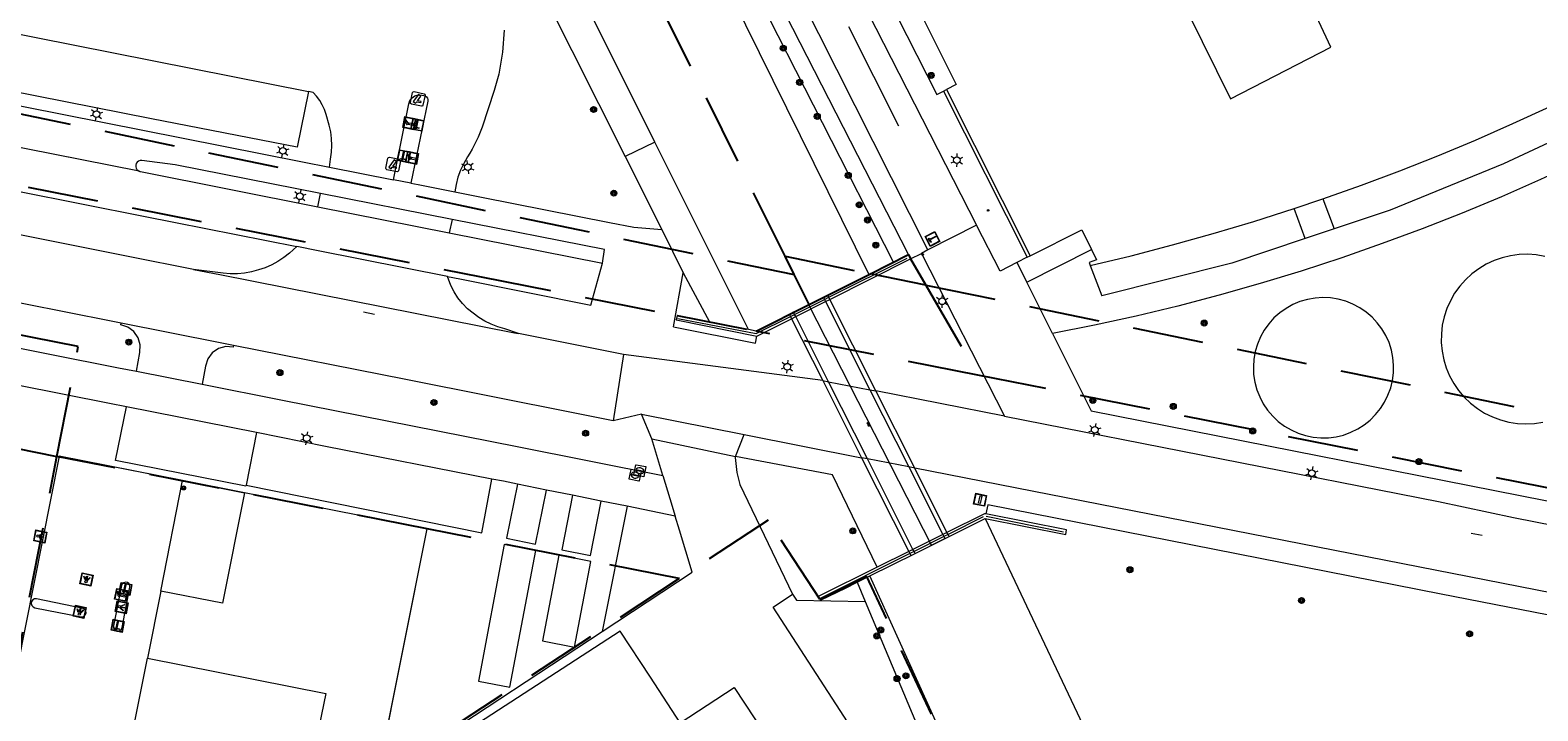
# Model space of a CAD drawing. Header units: metres. Extents: x 89872 to 94585, y 463299 to 469000.
# Tile 232 of 256: x 92211 to 92346, y 464658 to 464720. Entities that reach past the tile are written whole.
import ezdxf
from ezdxf.enums import TextEntityAlignment as Align

# ---------------------------------------------------------------- set-up
doc = ezdxf.new("R2010")
doc.units = ezdxf.units.M
doc.linetypes.add('HIDDEN', pattern=[9.525, 6.35, -3.175])
doc.layers.get('0').update_dxf_attribs({"linetype": 'CONTINUOUS'})
for name, color, linetype, lineweight in [('B-WE-BV-GELEIDECONSTRUCTIE-G', 251, 'CONTINUOUS', 13), ('B-WE-BV-LEUNING-G', 251, 'CONTINUOUS', 13), ('B-WE-GR-BEPLANTING_CULTUUR-G', 251, 'CONTINUOUS', 13), ('B-WE-GR-BOOM-S', 251, 'CONTINUOUS', 13), ('B-WE-IE-MEUBILAIR_WEGMEUBILAIR_PAAL-G', 251, 'CONTINUOUS', 13), ('B-WE-IE-MEUBILAIR_WEGMEUBILAIR_SLAGBOOM-S', 251, 'CONTINUOUS', 13), ('B-WE-IE-TERREINAFSCHEIDING-G', 251, 'CONTINUOUS', 13), ('B-WE-KL-ET_LS_OV_LICHTMAST-S', 251, 'CONTINUOUS', 13), ('B-WE-KL-ET_LS_SR_ARMATUUR-G', 251, 'CONTINUOUS', 13), ('B-WE-KL-WARMTENET_PUT-S', 251, 'CONTINUOUS', 13), ('B-WE-KW-KUNSTWERK-GV', 251, 'CONTINUOUS', 13), ('B-WE-KW-KUNSTWERK_DUIKER-G', 251, 'CONTINUOUS', 13), ('B-WE-OG-TOPOGRAFIE_BEBOUWING-GV', 251, 'CONTINUOUS', 13), ('B-WE-OG-TOPOGRAFIE_BEBOUWING_LUIFEL-GV', 251, 'CONTINUOUS', 13), ('B-WE-OG-TOPOGRAFIE_HUISNUMMER-T25', 251, 'CONTINUOUS', 13), ('B-WE-OG-TOPOGRAFIE_STRAATNAAM-T18', 251, 'CONTINUOUS', 13), ('B-WE-OG-TOPOGRAFIE_WATER-GV', 251, 'CONTINUOUS', 13), ('B-WE-VH-VERHARDING-GV', 251, 'CONTINUOUS', 13), ('B-WE-VW-PAAL_HALTE-S', 251, 'CONTINUOUS', 13), ('B-WE-VW-PAAL_PRAATPAAL-S', 251, 'CONTINUOUS', 13), ('B_ONDERBOUWLIJN_LIJN_-1', 251, 'CONTINUOUS', 13), ('B_OVERBOUWLIJN_LIJN_1', 251, 'CONTINUOUS', 13), ('Percelen', 10, 'HIDDEN', 25), ('Q_CAMERA_0', 251, 'CONTINUOUS', 13), ('Q_PILAAR', 251, 'CONTINUOUS', 13), ('Q_PILAAR_0', 251, 'CONTINUOUS', 13), ('S_GBKN_SYMBOOL_GV_GROOT_1', 251, 'CONTINUOUS', 13)]:
    doc.layers.add(name, color=color, linetype=linetype, lineweight=lineweight)
doc.styles.get("Standard").update_dxf_attribs({"font": 'isocp.shx'})

# ---------------------------------------------------------------- blocks, each defined once
blk = doc.blocks.new('Q_LICHTMAST')
for points in [[(-0.26, 0.15), (-0.52, 0.3)], [(0, 0.3), (0, 0.6)], [(0.26, 0.15), (0.52, 0.3)], [(-0.26, -0.15), (-0.52, -0.3)], [(0, -0.3), (0, -0.6)], [(0.26, -0.15), (0.52, -0.3)]]:
    blk.add_lwpolyline(points)
blk.add_circle((0, 0), 0.3)
blk = doc.blocks.new('Q_HALTEPAAL')
for points in [[(-0.5, 0.5), (0.5, 0.5), (0.5, -0.5), (-0.5, -0.5)], [(-0.08, 0.33), (0.07, 0.33), (0.07, -0.33), (-0.08, -0.33)]]:
    blk.add_lwpolyline(points, close=True)
blk.add_lwpolyline([(-0.44, 0.46), (0.44, 0.46, -0.414214), (0.46, 0.44), (0.46, -0.44, -0.414214), (0.44, -0.46), (-0.44, -0.46, -0.414214), (-0.46, -0.44), (-0.46, 0.44), (-0.46, 0.44), (-0.46, 0.45), (-0.46, 0.45), (-0.46, 0.45), (-0.46, 0.45), (-0.46, 0.45), (-0.46, 0.45), (-0.46, 0.46), (-0.46, 0.46), (-0.46, 0.46), (-0.45, 0.46), (-0.45, 0.46), (-0.45, 0.46), (-0.45, 0.46), (-0.45, 0.46), (-0.45, 0.46), (-0.44, 0.46), (-0.44, 0.46)], format="xyb")
blk = doc.blocks.new('Q_PRAATPAAL')
blk.add_lwpolyline([(-0.5, 0.5), (0.5, 0.5), (0.5, -0.5), (-0.5, -0.5)], close=True)
for points in [[(-0.44, 0.46), (0.44, 0.46, -0.414214), (0.46, 0.44), (0.46, -0.44, -0.414214), (0.44, -0.46), (-0.44, -0.46, -0.414214), (-0.46, -0.44), (-0.46, 0.44), (-0.46, 0.44), (-0.46, 0.45), (-0.46, 0.45), (-0.46, 0.45), (-0.46, 0.45), (-0.46, 0.45), (-0.46, 0.45), (-0.46, 0.46), (-0.46, 0.46), (-0.46, 0.46), (-0.45, 0.46), (-0.45, 0.46), (-0.45, 0.46), (-0.45, 0.46), (-0.45, 0.46), (-0.45, 0.46), (-0.44, 0.46), (-0.44, 0.46)], [(-0.15, 0.22, 0.426944), (-0.15, 0.17)], [(-0.02, 0.31, 0.07503), (-0.15, 0.22)], [(-0.13, 0.08, 0.511022), (0.03, 0.08)], [(-0.08, 0.1, 0.3284), (0, 0.11)], [(0.21, 0.34, 0.843699), (0.18, 0.39)]]:
    blk.add_lwpolyline(points, format="xyb")
for points in [[(-0.15, 0.17), (-0.08, 0.1)], [(0.03, 0.08), (0.03, -0.37), (-0.13, -0.37), (-0.13, 0.08)], [(0.18, 0.39), (-0.02, 0.31)], [(0, 0.11), (0.21, 0.34)]]:
    blk.add_lwpolyline(points)
blk = doc.blocks.new('Q_SLAGBOOM')
blk.add_lwpolyline([(-0.5, 0.5), (0.5, 0.5), (0.5, -0.5), (-0.5, -0.5)], close=True)
blk.add_lwpolyline([(-0.44, 0.46), (0.44, 0.46, -0.414214), (0.46, 0.44), (0.46, -0.44, -0.414214), (0.44, -0.46), (-0.44, -0.46, -0.414214), (-0.46, -0.44), (-0.46, 0.44), (-0.46, 0.44), (-0.46, 0.45), (-0.46, 0.45), (-0.46, 0.45), (-0.46, 0.45), (-0.46, 0.45), (-0.46, 0.45), (-0.46, 0.46), (-0.46, 0.46), (-0.46, 0.46), (-0.45, 0.46), (-0.45, 0.46), (-0.45, 0.46), (-0.45, 0.46), (-0.45, 0.46), (-0.45, 0.46), (-0.44, 0.46), (-0.44, 0.46)], format="xyb")
for points in [[(-0.29, 0.04), (-0.38, 0.04), (-0.38, 0.1)], [(-0.38, 0.1), (-0.29, 0.1)], [(-0.29, 0.1), (-0.29, 0.2)], [(-0.29, 0.2), (-0.23, 0.2), (-0.23, 0.1)], [(-0.23, 0.04), (-0.23, -0.2), (-0.29, -0.2), (-0.29, 0.04)], [(-0.23, 0.1), (0.37, 0.1), (0.37, 0.04), (-0.23, 0.04)]]:
    blk.add_lwpolyline(points)
blk = doc.blocks.new('Q_LICHTPUNT')
for points in [[(-0.5, 0.5), (0.5, 0.5), (0.5, -0.5), (-0.5, -0.5)], [(-0.46, 0.46), (0.46, 0.46), (0.46, -0.46), (-0.46, -0.46)], [(-0.12, 0.08), (-0.08, 0.05), (-0.26, -0.23), (-0.3, -0.2)], [(-0.03, 0.03), (0.02, 0.03), (0.02, -0.3), (-0.03, -0.3)], [(0.08, 0.05), (0.12, 0.08), (0.29, -0.21), (0.25, -0.24)]]:
    blk.add_lwpolyline(points, close=True)
blk.add_circle((0, 0.21), 0.103)
blk = doc.blocks.new('Camera')
for points in [[(0.406396, 62.309263), (0.406396, 77.666466)], [(2.32688, 79.587679), (17.684498, 79.587679)], [(4.920523, 75.76609), (3.047973, 71.751755), (5.555127, 70.582774), (5.555127, 64.208597), (7.11819, 64.208597), (7.11819, 69.853463), (15.095023, 66.135019), (16.967573, 70.150396), (4.920523, 75.76609)], [(19.606024, 77.666466), (19.606024, 62.309263), (19.606024, 62.309263)], [(17.684498, 60.38805), (2.32688, 60.38805)]]:
    blk.add_lwpolyline(points)
for points in [[(0.406396, 77.666466), (0.406396, 78.727092), (1.266081, 79.587679), (2.32688, 79.587679)], [(17.684498, 79.587679), (18.747382, 79.587679), (19.606024, 78.727092), (19.606024, 77.666466)], [(2.32688, 60.38805), (1.266081, 60.38805), (0.406396, 61.247594), (0.406396, 62.309263)], [(19.606024, 62.309263), (19.606024, 61.247594), (18.747382, 60.38805), (17.684498, 60.38805)]]:
    blk.add_open_spline(points, degree=3)
blk = doc.blocks.new('Q_CAMERA')
blk.add_blockref('Camera', (-0.4, -60.4))
blk = doc.blocks.new('Q_PAAL_STEEN')
for points in [[(-0.5, 0.5), (0.5, 0.5), (0.5, -0.5), (-0.5, -0.5)], [(-0.1, 0.3), (0.1, 0.3), (0.1, -0.3), (-0.1, -0.3)]]:
    blk.add_lwpolyline(points, close=True)
blk.add_lwpolyline([(-0.4, 0.5), (0.4, 0.5, -0.414214), (0.5, 0.4), (0.5, -0.4, -0.414214), (0.4, -0.5), (-0.4, -0.5, -0.414214), (-0.5, -0.4), (-0.5, 0.4), (-0.5, 0.4), (-0.5, 0.4), (-0.5, 0.4), (-0.5, 0.4), (-0.5, 0.5), (-0.5, 0.5), (-0.5, 0.5), (-0.5, 0.5), (-0.5, 0.5), (-0.5, 0.5), (-0.5, 0.5), (-0.5, 0.5), (-0.5, 0.5), (-0.4, 0.5), (-0.4, 0.5), (-0.4, 0.5), (-0.4, 0.5), (-0.4, 0.5)], format="xyb")
blk = doc.blocks.new('Q_PAALTJE')
at = {"xscale": 0.1, "yscale": 0.1, "zscale": 0.01}
blk.add_blockref('Q_PAAL_STEEN', (0, 0), dxfattribs=at)
blk = doc.blocks.new('Q_STADSVERWARMINGSPUT')
for points in [[(-0.44, 0.46), (0.44, 0.46, -0.414214), (0.46, 0.44), (0.46, -0.44, -0.414214), (0.44, -0.46), (-0.44, -0.46, -0.414214), (-0.46, -0.44), (-0.46, 0.44), (-0.46, 0.44), (-0.46, 0.44), (-0.46, 0.45), (-0.46, 0.45), (-0.46, 0.45), (-0.46, 0.45), (-0.46, 0.45), (-0.46, 0.45), (-0.46, 0.45), (-0.45, 0.46), (-0.45, 0.46), (-0.45, 0.46), (-0.45, 0.46), (-0.45, 0.46), (-0.45, 0.46), (-0.44, 0.46), (-0.44, 0.46), (-0.44, 0.46)], [(-0.44, 0.46), (0.44, 0.46, -0.414214), (0.46, 0.44), (0.46, -0.44, -0.414214), (0.44, -0.46), (-0.44, -0.46, -0.414214), (-0.46, -0.44), (-0.46, 0.44), (-0.46, 0.44), (-0.46, 0.44), (-0.46, 0.45), (-0.46, 0.45), (-0.46, 0.45), (-0.46, 0.45), (-0.46, 0.45), (-0.46, 0.45), (-0.46, 0.45), (-0.45, 0.46), (-0.45, 0.46), (-0.45, 0.46), (-0.45, 0.46), (-0.45, 0.46), (-0.45, 0.46), (-0.44, 0.46), (-0.44, 0.46), (-0.44, 0.46)], [(-0.34, 0.1, 0.380426), (-0.27, -0.18)], [(-0.01, 0.26, 0.240218), (-0.34, 0.1)], [(-0.19, 0.04, 0.853344), (-0.19, -0.03)], [(0.19, 0.04, -0.849746), (0.19, -0.03), (-0.19, -0.03, -0.853344), (-0.19, 0.04), (0.19, 0.04)], [(0.33, 0.11, 0.240191), (-0.01, 0.26)], [(0.19, -0.03, 0.849746), (0.19, 0.04)], [(0.27, -0.18, 0.380426), (0.33, 0.11)], [(-0.27, -0.18, 0.148452), (0.01, -0.26)], [(0.01, -0.26, 0.131742), (0.27, -0.18)]]:
    blk.add_lwpolyline(points, format="xyb")
blk.add_lwpolyline([(-0.01, 0.26, 0.240218), (-0.34, 0.1, 0.380426), (-0.27, -0.18, 0.148452), (0.01, -0.26, 0.131742), (0.27, -0.18, 0.380426), (0.33, 0.11, 0.240191)], format="xyb", close=True)
for points in [[(-0.19, 0.04), (0.19, 0.04)], [(0.19, -0.03), (-0.19, -0.03)]]:
    blk.add_lwpolyline(points)
blk = doc.blocks.new('BOOM-970')
at = {"layer": 'Q_PILAAR'}
for radius in [0.18, 0.09]:
    blk.add_circle((0, 0), radius, dxfattribs=at)
blk = doc.blocks.new('Q_PILAAR')
at = {"layer": 'Q_PILAAR'}
for p, q in [((0.05, 0.31), (0.12, 0.24)), ((0.12, 0.12), (0.05, 0.05)), ((0.31, 0.31), (0.24, 0.24)), ((0.24, 0.12), (0.31, 0.05))]:
    blk.add_line(p, q, dxfattribs=at)
blk.add_blockref('BOOM-970', (0.18, 0.18))
blk = doc.blocks.new('S_GBKN_SYMBOOL_GV_GROOT')
for points in [[(-0.1875, 0.03125), (-0.09375, 0.09375)], [(-0.1875, -0.0625), (0.0625, 0.09375)], [(-0.1875, 0.09375), (0.125, -0.09375)], [(-0.1875, 0), (-0.03125, -0.09375)], [(-0.125, -0.09375), (0.1875, 0.09375)], [(-0.0625, 0.09375), (0.1875, -0.0625)], [(0.03125, -0.09375), (0.1875, 0)], [(0.09375, 0.09375), (0.1875, 0.03125)]]:
    blk.add_lwpolyline(points)
blk = doc.blocks.new('Q_BOOM')
for radius in [0.27, 0.18, 0.09]:
    blk.add_circle((0, 0), radius)

msp = doc.modelspace()

# ---------------------------------------------------------------- linework, layer by layer
at = {"layer": 'B-WE-BV-GELEIDECONSTRUCTIE-G'}
msp.add_lwpolyline([(92312.7, 464604.8), (92314.27, 464608.16), (92295.8, 464649.39), (92286.25, 464670.48)], dxfattribs=at)
at = {"layer": 'B-WE-BV-LEUNING-G'}
for p, q in [((92282.55, 464695.52), (92289.59, 464699.04)), ((92279.49, 464693.98), (92282.17, 464695.33)), ((92282.17, 464695.33), (92282.55, 464695.52)), ((92282.55, 464695.52), (92282.55, 464695.52)), ((92279.12, 464693.8), (92279.49, 464693.98)), ((92279.12, 464693.8), (92279.12, 464693.8)), ((92296.43, 464675.77), (92293.28, 464674.19)), ((92303.65, 464674.42), (92296.7, 464675.8)), ((92293.28, 464674.19), (92292.91, 464674.01)), ((92292.91, 464674.01), (92290.22, 464672.66)), ((92289.85, 464672.48), (92281.73, 464668.42)), ((92290.22, 464672.66), (92289.85, 464672.48)), ((92281.73, 464668.42), (92281.7, 464668.4))]:
    msp.add_line(p, q, dxfattribs=at)
msp.add_lwpolyline([(92268.99, 464693.62), (92276.04, 464692.26), (92279.12, 464693.8)], dxfattribs=at)
at = {"layer": 'B-WE-GR-BEPLANTING_CULTUUR-G'}
for p, q in [((92251.35, 464733.92), (92264.25, 464708.16)), ((92266.93, 464709.47), (92264.25, 464708.16)), ((92264.25, 464708.16), (92267.54, 464701.61)), ((92268.6, 464692.86), (92269.48, 464697.73)), ((92296.6, 464675.63), (92311.01, 464645.23))]:
    msp.add_line(p, q, dxfattribs=at)
for points in [[(92361.97, 464716.89), (92352.25, 464711.74), (92343.2, 464707.52), (92333.01, 464703.36), (92327.99, 464701.68)], [(92325.37, 464700.8), (92318.79, 464698.6), (92307.1, 464695.64)], [(92345.38, 464699.39), (92344.6, 464699.36), (92343.84, 464699.26), (92343.08, 464699.08), (92342.35, 464698.82), (92341.64, 464698.49), (92340.98, 464698.09), (92340.35, 464697.62), (92339.78, 464697.1), (92339.27, 464696.51), (92338.81, 464695.88), (92338.43, 464695.21), (92338.11, 464694.5), (92337.87, 464693.76), (92337.7, 464693), (92337.62, 464692.23), (92337.61, 464691.45), (92337.68, 464690.68), (92337.83, 464689.91), (92338.06, 464689.17), (92338.36, 464688.45), (92338.73, 464687.77), (92339.17, 464687.13), (92339.67, 464686.54), (92340.23, 464686), (92340.85, 464685.52), (92341.5, 464685.1), (92342.2, 464684.76), (92342.93, 464684.49), (92343.68, 464684.29), (92344.45, 464684.17), (92345.22, 464684.13), (92345.98, 464684.17), (92346.74, 464684.28)], [(92346.91, 464699.2), (92346.15, 464699.33), (92345.38, 464699.39)], [(92331.39, 464693.73), (92330.86, 464694.19), (92330.29, 464694.58), (92329.67, 464694.91), (92329.02, 464695.17), (92328.35, 464695.35), (92327.66, 464695.46), (92326.97, 464695.49), (92326.27, 464695.45), (92325.58, 464695.33), (92324.91, 464695.13), (92324.27, 464694.86), (92323.66, 464694.52), (92323.09, 464694.12), (92322.57, 464693.66), (92322.11, 464693.14), (92321.7, 464692.57), (92321.36, 464691.96), (92321.09, 464691.32), (92320.89, 464690.65), (92320.76, 464689.96), (92320.72, 464689.27), (92320.74, 464688.57), (92320.85, 464687.88), (92321.03, 464687.21), (92321.29, 464686.56), (92321.61, 464685.94), (92322, 464685.37), (92322.46, 464684.84), (92322.96, 464684.36), (92323.52, 464683.94), (92324.12, 464683.59), (92324.75, 464683.3), (92325.41, 464683.09), (92326.08, 464682.95), (92326.77, 464682.88), (92327.47, 464682.9), (92328.15, 464682.98), (92328.83, 464683.14), (92329.48, 464683.38), (92330.1, 464683.68), (92330.68, 464684.05), (92331.22, 464684.48), (92331.71, 464684.97), (92332.15, 464685.51), (92332.52, 464686.1), (92332.82, 464686.72), (92333.06, 464687.37), (92333.22, 464688.04), (92333.31, 464688.73), (92333.32, 464689.42), (92333.26, 464690.11), (92333.12, 464690.78), (92332.91, 464691.44), (92332.63, 464692.07), (92332.28, 464692.67), (92331.86, 464693.23), (92331.39, 464693.73)]]:
    msp.add_lwpolyline(points, dxfattribs=at)
at = {"layer": 'B-WE-IE-TERREINAFSCHEIDING-G'}
for p, q in [((92292.87, 464714.06), (92293.14, 464714.19)), ((92300.4, 464699.12), (92300.67, 464699.25)), ((92231.12, 464683.35), (92230.19, 464678.63)), ((92264.44, 464676.73), (92262.19, 464665.48)), ((92219.74, 464669.46), (92219.73, 464669.63)), ((92215.35, 464666.8), (92215.51, 464666.8))]:
    msp.add_line(p, q, dxfattribs=at)
for points in [[(92253.39, 464719.54), (92253.22, 464717.56), (92252.91, 464715.59), (92252.48, 464714.11), (92251.4, 464710.81), (92251.03, 464709.9), (92250.86, 464709.54), (92250.69, 464709.18), (92250.5, 464708.82), (92250.3, 464708.48), (92250.09, 464708.14), (92249.75, 464707.56), (92249.46, 464706.95), (92249.23, 464706.31), (92249.06, 464705.66), (92248.94, 464705)], [(92237.67, 464707.23), (92237.76, 464707.94), (92237.85, 464708.55), (92237.89, 464709.17), (92237.87, 464709.78), (92237.79, 464710.39), (92237.66, 464711), (92237.37, 464711.95), (92237.22, 464712.39), (92237.03, 464712.82), (92236.8, 464713.22), (92236.52, 464713.6), (92236.21, 464713.94), (92235.79, 464714.03)], [(92230.19, 464678.63), (92230.17, 464678.53), (92218.44, 464680.85), (92219.44, 464685.66)], [(92230.03, 464677.94), (92213.39, 464681.23), (92209.6, 464662.22), (92203.9, 464632.71), (92229.36, 464627.77), (92238.03, 464633.49), (92238.63, 464636.52)], [(92230.19, 464678.63), (92251.36, 464674.34), (92252.28, 464679.18)], [(92254.59, 464678.72), (92253.6, 464673.87), (92256.2, 464673.34), (92257.19, 464678.19)], [(92259.52, 464677.72), (92258.57, 464672.82), (92261.14, 464672.31), (92262.09, 464677.2)], [(92219.73, 464669.63), (92219.65, 464669.78), (92219.51, 464669.88), (92219.35, 464669.91), (92219.19, 464669.86), (92219.06, 464669.75), (92219, 464669.6), (92218.26, 464665.98), (92218.26, 464665.83), (92218.32, 464665.68), (92218.44, 464665.57), (92218.58, 464665.52), (92218.74, 464665.52), (92218.88, 464665.59), (92218.98, 464665.7), (92219.04, 464665.85), (92219.74, 464669.46)], [(92215.51, 464666.8), (92215.66, 464666.88), (92215.76, 464667), (92215.8, 464667.16), (92215.77, 464667.32), (92215.67, 464667.45), (92215.53, 464667.53), (92211.35, 464668.42), (92211.18, 464668.4), (92211.02, 464668.31), (92210.91, 464668.17), (92210.88, 464667.99), (92210.93, 464667.82), (92211.04, 464667.68), (92211.2, 464667.6), (92215.35, 464666.8)]]:
    msp.add_lwpolyline(points, dxfattribs=at)
at = {"layer": 'B-WE-KW-KUNSTWERK-GV'}
for p, q in [((92282.65, 464695.32), (92289.91, 464698.98)), ((92288.36, 464698.68), (92286.17, 464697.58)), ((92289.72, 464699.36), (92288.36, 464698.68)), ((92289.91, 464698.98), (92289.72, 464699.36)), ((92286.17, 464697.58), (92282.45, 464695.71)), ((92282.08, 464695.52), (92279.4, 464694.17)), ((92282.45, 464695.71), (92282.08, 464695.52)), ((92282.08, 464695.52), (92282.17, 464695.33)), ((92282.17, 464695.33), (92282.27, 464695.13)), ((92282.27, 464695.13), (92286.26, 464687.2)), ((92282.55, 464695.52), (92282.45, 464695.71)), ((92282.65, 464695.32), (92282.55, 464695.52)), ((92286.79, 464687.1), (92282.65, 464695.32)), ((92275.35, 464692.61), (92271.85, 464693.3)), ((92276.08, 464692.01), (92279.22, 464693.59)), ((92279.4, 464694.17), (92279.02, 464693.98)), ((92279.02, 464693.98), (92279.12, 464693.8)), ((92279.12, 464693.8), (92279.22, 464693.59)), ((92279.22, 464693.59), (92282.01, 464688.04)), ((92279.49, 464693.98), (92279.4, 464694.17)), ((92279.59, 464693.78), (92279.49, 464693.98)), ((92282.54, 464687.93), (92279.59, 464693.78)), ((92282.01, 464688.04), (92285.51, 464681.1)), ((92286.03, 464681), (92282.54, 464687.93)), ((92286.26, 464687.2), (92289.75, 464680.27)), ((92290.28, 464680.17), (92286.79, 464687.1)), ((92285.51, 464681.1), (92289.75, 464672.68)), ((92290.12, 464672.86), (92286.03, 464681)), ((92289.75, 464680.27), (92292.81, 464674.2)), ((92293.18, 464674.39), (92290.28, 464680.17)), ((92293.37, 464674.02), (92296.6, 464675.63)), ((92292.81, 464674.2), (92292.91, 464674.01)), ((92293.28, 464674.19), (92293.18, 464674.39)), ((92293.37, 464674.02), (92293.28, 464674.19)), ((92290.22, 464672.66), (92290.12, 464672.86)), ((92290.31, 464672.5), (92293.37, 464674.02)), ((92290.31, 464672.5), (92292.99, 464673.84)), ((92292.91, 464674.01), (92292.99, 464673.84)), ((92292.99, 464673.84), (92293.37, 464674.02)), ((92292.99, 464673.84), (92293.37, 464674.02)), ((92293.37, 464674.02), (92293.37, 464674.02)), ((92286.25, 464670.48), (92290.31, 464672.5)), ((92289.75, 464672.68), (92286.91, 464671.26)), ((92289.75, 464672.68), (92289.85, 464672.48)), ((92290.31, 464672.5), (92290.22, 464672.66)), ((92285.1, 464669.91), (92286.25, 464670.48))]:
    msp.add_line(p, q, dxfattribs=at)
for points in [[(92282.45, 464695.71), (92282.45, 464695.71), (92282.08, 464695.52)], [(92271.85, 464693.3), (92268.92, 464693.89), (92268.85, 464693.48), (92276.08, 464692.01)], [(92279.02, 464693.98), (92276.02, 464692.47), (92275.35, 464692.61)], [(92296.67, 464676.04), (92296.55, 464676.06), (92293.18, 464674.39)], [(92296.6, 464675.63), (92303.86, 464674.21), (92303.93, 464674.62), (92296.67, 464676.04)], [(92289.85, 464672.48), (92289.93, 464672.31), (92290.31, 464672.5)], [(92286.91, 464671.26), (92281.61, 464668.62), (92281.73, 464668.42)], [(92281.73, 464668.42), (92281.8, 464668.29), (92284.05, 464669.38), (92285.1, 464669.91)]]:
    msp.add_lwpolyline(points, dxfattribs=at)
at = {"layer": 'B-WE-KW-KUNSTWERK_DUIKER-G'}
msp.add_line((92280.75, 464694.82), (92291.75, 464673.27), dxfattribs=at)
at = {"layer": 'B-WE-OG-TOPOGRAFIE_BEBOUWING-GV'}
for p, q in [((92293.14, 464714.19), (92300.67, 464699.25)), ((92324.4, 464703.51), (92326.97, 464704.37)), ((92246.45, 464674.7), (92230.03, 464677.94)), ((92242.14, 464653.06), (92246.45, 464674.7))]:
    msp.add_line(p, q, dxfattribs=at)
for points in [[(92296.49, 464755.17), (92303.38, 464741.65), (92301.63, 464740.78), (92307.01, 464729.89), (92309.77, 464731.39), (92318.66, 464713.37), (92327.67, 464718), (92324.67, 464724.51), (92355.72, 464740.28), (92333.43, 464773.94), (92296.49, 464755.17)], [(92286.96, 464728.76), (92294.02, 464714.64), (92293.14, 464714.19)], [(92326.97, 464704.37), (92330.44, 464705.6), (92333.88, 464706.88), (92337.3, 464708.24), (92340.69, 464709.65), (92344.05, 464711.13), (92347.39, 464712.68), (92350.69, 464714.29), (92353.97, 464715.96), (92357.21, 464717.69), (92360.42, 464719.48)], [(92306.04, 464698.37), (92309.75, 464699.26), (92313.44, 464700.22), (92317.12, 464701.25), (92320.77, 464702.34), (92324.4, 464703.51)], [(92300.67, 464699.25), (92305.3, 464701.57), (92306.16, 464699.8)], [(92306.16, 464699.8), (92306.61, 464698.88), (92305.95, 464698.66), (92306.04, 464698.37)], [(92230.03, 464677.94), (92228.07, 464668.01), (92222.51, 464669.1), (92221.31, 464663.07), (92237.34, 464659.89), (92236.19, 464654.23), (92242.14, 464653.06)], [(92269.2, 464657.27), (92266.53, 464661.37), (92263.81, 464665.52), (92250.57, 464656.9), (92252.15, 464654.54)]]:
    msp.add_lwpolyline(points, dxfattribs=at)
at = {"layer": 'B-WE-OG-TOPOGRAFIE_BEBOUWING_LUIFEL-GV'}
for points in [[(92256.24, 464672.76), (92253.39, 464673.3), (92251.06, 464661.02), (92253.9, 464660.48), (92256.24, 464672.76)], [(92258.29, 464672.33), (92256.82, 464664.63), (92259.7, 464664.06), (92261.17, 464671.76), (92258.29, 464672.33)]]:
    msp.add_lwpolyline(points, dxfattribs=at)
at = {"layer": 'B-WE-OG-TOPOGRAFIE_STRAATNAAM-T18'}
for p, q in [((92284.32, 464719.86), (92288.83, 464710.93)), ((92240.75, 464694.21), (92241.73, 464694.01)), ((92340.29, 464674.32), (92341.27, 464674.13))]:
    msp.add_line(p, q, dxfattribs=at)
at = {"layer": 'B-WE-OG-TOPOGRAFIE_WATER-GV'}
for p, q in [((92275.35, 464692.61), (92266.93, 464709.47)), ((92269.48, 464697.73), (92271.85, 464693.3)), ((92285.1, 464669.91), (92285.83, 464668.17))]:
    msp.add_line(p, q, dxfattribs=at)
for points in [[(92266.93, 464709.47), (92246.71, 464750), (92240.56, 464762.19), (92210.95, 464821.3)], [(92288.36, 464698.68), (92275.62, 464723.75), (92270.32, 464734.89), (92263.06, 464748.55), (92260.85, 464752.31), (92257.61, 464759.41), (92254.01, 464767.52), (92248.51, 464778.99), (92240.7, 464793.31)], [(92245.91, 464777.29), (92260.28, 464750), (92286.17, 464697.58)], [(92285.83, 464668.17), (92292.49, 464652.31), (92298.46, 464639.34)]]:
    msp.add_lwpolyline(points, dxfattribs=at)
at = {"layer": 'B-WE-VH-VERHARDING-GV'}
for p, q in [((92291.47, 464699.77), (92257.41, 464767.36)), ((92263.87, 464764.57), (92295.84, 464702.01)), ((92156.78, 464729.64), (92235.79, 464714.03)), ((92292.87, 464714.06), (92300.4, 464699.12)), ((92220.58, 464706.86), (92207.59, 464709.43)), ((92237.67, 464707.23), (92243.44, 464706.09)), ((92244.99, 464705.79), (92243.44, 464706.09)), ((92236.63, 464703.64), (92236.86, 464704.86)), ((92248.7, 464702.51), (92236.86, 464704.86)), ((92326.97, 464704.37), (92327.99, 464701.68)), ((92236.63, 464703.64), (92248.45, 464701.32)), ((92325.37, 464700.8), (92324.4, 464703.51)), ((92248.7, 464702.51), (92248.45, 464701.32)), ((92248.45, 464701.32), (92262.23, 464698.6)), ((92265.03, 464701.83), (92267.54, 464701.61)), ((92267.54, 464701.61), (92269.48, 464697.73)), ((92295.84, 464702.01), (92291.47, 464699.77)), ((92327.99, 464701.68), (92325.37, 464700.8)), ((92289.91, 464698.98), (92290.88, 464699.47)), ((92291.47, 464699.77), (92290.88, 464699.47)), ((92290.88, 464699.47), (92298.35, 464684.83)), ((92300.4, 464699.12), (92299.46, 464698.64)), ((92299.46, 464698.64), (92300.35, 464696.89)), ((92300.35, 464696.89), (92306.16, 464699.8)), ((92306.04, 464698.37), (92307.1, 464695.64)), ((92279.59, 464693.78), (92282.27, 464695.13)), ((92282.27, 464695.13), (92282.65, 464695.32)), ((92279.22, 464693.59), (92279.59, 464693.78)), ((92264.12, 464690.37), (92254.67, 464692.25)), ((92264.12, 464690.37), (92263.17, 464684.41)), ((92282.01, 464688.04), (92264.12, 464690.37)), ((92220.32, 464688.87), (92226.25, 464687.7)), ((92282.01, 464688.04), (92282.54, 464687.93)), ((92282.54, 464687.93), (92286.26, 464687.2)), ((92286.26, 464687.2), (92286.79, 464687.1)), ((92298.35, 464684.83), (92286.79, 464687.1)), ((92231.12, 464683.35), (92219.44, 464685.66)), ((92265.73, 464685.01), (92263.17, 464684.41)), ((92266.66, 464682.79), (92265.73, 464685.01)), ((92265.73, 464685.01), (92274.94, 464683.19)), ((92306.14, 464685.32), (92385.1, 464669.74)), ((92266.66, 464682.79), (92274.18, 464681.21)), ((92267.65, 464679.51), (92266.66, 464682.79)), ((92274.18, 464681.21), (92274.94, 464683.19)), ((92274.94, 464683.19), (92285.51, 464681.1)), ((92286.03, 464681), (92285.51, 464681.1)), ((92289.75, 464680.27), (92286.03, 464681)), ((92290.28, 464680.17), (92289.75, 464680.27)), ((92257.19, 464678.19), (92254.59, 464678.72)), ((92259.52, 464677.72), (92257.19, 464678.19)), ((92262.09, 464677.2), (92259.52, 464677.72)), ((92264.44, 464676.73), (92262.09, 464677.2)), ((92268.76, 464675.85), (92264.44, 464676.73)), ((92292.81, 464674.2), (92290.12, 464672.86)), ((92293.18, 464674.39), (92292.81, 464674.2)), ((92290.12, 464672.86), (92289.75, 464672.68))]:
    msp.add_line(p, q, dxfattribs=at)
for points in [[(92289.72, 464699.36), (92270.88, 464736.23), (92255.63, 464766.5)], [(92286.96, 464728.76), (92285.12, 464727.87), (92292.27, 464713.74), (92292.87, 464714.06)], [(92151.49, 464724.31), (92158.14, 464722.99), (92170.9, 464720.47), (92188.27, 464717), (92192.48, 464716.18), (92220.91, 464710.53), (92235.25, 464707.7), (92237.67, 464707.23)], [(92235.79, 464714.03), (92234.76, 464709.01), (92221.69, 464711.57), (92193.3, 464717.17), (92188.3, 464718.15), (92170.61, 464721.64), (92158.81, 464723.96), (92155.79, 464724.56)], [(92363.62, 464714.9), (92360.28, 464713.01), (92356.9, 464711.18), (92353.48, 464709.42), (92350.03, 464707.73), (92346.54, 464706.11), (92343.02, 464704.56), (92339.48, 464703.08), (92335.9, 464701.67), (92332.3, 464700.34), (92328.67, 464699.07), (92325.02, 464697.88), (92321.34, 464696.75), (92317.64, 464695.71), (92313.92, 464694.73), (92310.19, 464693.83), (92306.43, 464693.01), (92302.66, 464692.26)], [(92243.44, 464706.09), (92244.81, 464712.91), (92244.91, 464713.21), (92245.1, 464713.46), (92245.36, 464713.63), (92245.66, 464713.72), (92245.97, 464713.7), (92246.15, 464713.67), (92246.29, 464713.62), (92246.4, 464713.54), (92246.48, 464713.42), (92246.52, 464713.29), (92246.51, 464713.15), (92244.99, 464705.79)], [(92191.37, 464708.7), (92192.46, 464708.48), (92221.11, 464702.78), (92234.73, 464700.08)], [(92236.86, 464704.86), (92223.81, 464707.44), (92220.82, 464707.81), (92220.67, 464707.81), (92220.52, 464707.76), (92220.39, 464707.67), (92220.31, 464707.54), (92220.27, 464707.39), (92220.27, 464707.26), (92220.3, 464707.13), (92220.37, 464707.01), (92220.47, 464706.92), (92220.58, 464706.86)], [(92220.58, 464706.86), (92220.61, 464706.85), (92220.63, 464706.84), (92220.65, 464706.84), (92220.68, 464706.83), (92220.7, 464706.83), (92236.63, 464703.64)], [(92244.99, 464705.79), (92245.66, 464705.65), (92248.94, 464705)], [(92225.47, 464698.03), (92219.74, 464699.17), (92191.53, 464704.78), (92191.35, 464704.81)], [(92248.94, 464705), (92251.34, 464704.52), (92262.85, 464702.24), (92265.03, 464701.83)], [(92262.23, 464698.6), (92262.39, 464699.8), (92248.7, 464702.51)], [(92299.46, 464698.64), (92297.95, 464697.88), (92295.84, 464702.01)], [(92234.73, 464700.08), (92234.09, 464699.5), (92233.59, 464699.1), (92233.05, 464698.74), (92232.49, 464698.44), (92231.9, 464698.18), (92231.29, 464697.98), (92230.67, 464697.82), (92230.04, 464697.7), (92229.4, 464697.64), (92228.76, 464697.64), (92228.12, 464697.69), (92225.47, 464698.03)], [(92248.29, 464697.4), (92236.67, 464699.7), (92234.73, 464700.08)], [(92189.36, 464699.05), (92188.6, 464695.18), (92206.35, 464691.64), (92218.73, 464689.19), (92220.32, 464688.87)], [(92218.96, 464693.19), (92218.05, 464693.37), (92206.26, 464695.7), (92190.85, 464698.77), (92190.15, 464698.9)], [(92248.29, 464697.4), (92249.39, 464697.18), (92261.16, 464694.82), (92262.23, 464698.6)], [(92225.47, 464698.03), (92227.82, 464697.57), (92254.32, 464692.32), (92254.67, 464692.25)], [(92254.67, 464692.25), (92253.43, 464692.67), (92252.82, 464692.86), (92252.22, 464693.1), (92251.65, 464693.38), (92251.1, 464693.71), (92250.58, 464694.08), (92250.08, 464694.49), (92249.63, 464694.95), (92249.23, 464695.46), (92248.89, 464696), (92248.59, 464696.57), (92248.29, 464697.4)], [(92302.66, 464692.26), (92301.4, 464694.77), (92300.35, 464696.89)], [(92220.32, 464688.87), (92220.63, 464690.57), (92220.66, 464691.24), (92220.48, 464691.88), (92220.1, 464692.44), (92219.56, 464692.84), (92218.93, 464693.05), (92218.96, 464693.19)], [(92229.06, 464691.18), (92227.85, 464691.42), (92218.96, 464693.19)], [(92268.6, 464692.86), (92275.96, 464691.4), (92276.08, 464692.01)], [(92302.66, 464692.26), (92305.43, 464686.74), (92306.14, 464685.32)], [(92229.06, 464691.18), (92229.03, 464691.05), (92228.35, 464691.09), (92227.7, 464690.91), (92227.14, 464690.53), (92226.74, 464689.99), (92226.54, 464689.34), (92226.25, 464687.7)], [(92263.17, 464684.41), (92259.88, 464685.08), (92244.53, 464688.12), (92229.06, 464691.18)], [(92219.44, 464685.66), (92217.91, 464685.96), (92209.6, 464687.61)], [(92226.25, 464687.7), (92233.46, 464686.28), (92254.54, 464682.11), (92267.65, 464679.51)], [(92298.35, 464684.83), (92337.36, 464677.16), (92344.09, 464675.73), (92363.26, 464671.95)], [(92252.28, 464679.18), (92237.33, 464682.12), (92231.12, 464683.35)], [(92274.18, 464681.21), (92274.14, 464681.11), (92274.3, 464679.76), (92274.55, 464678.69), (92279.31, 464668.84)], [(92286.91, 464671.26), (92282.88, 464679.55), (92274.18, 464681.21)], [(92362.15, 464666.09), (92350.67, 464668.33), (92290.28, 464680.17)], [(92254.59, 464678.72), (92253.31, 464678.98), (92252.28, 464679.18)], [(92267.65, 464679.51), (92268.28, 464677.43), (92268.76, 464675.85)], [(92380.36, 464658.71), (92380.16, 464658.75), (92380.36, 464659.48), (92368.45, 464662.82), (92367.56, 464662.99), (92337.59, 464668.83), (92296.84, 464676.87), (92296.67, 464676.04)], [(92262.19, 464665.48), (92270.28, 464670.81), (92269.13, 464674.6), (92268.76, 464675.85)], [(92294.9, 464636.31), (92292.41, 464636.39), (92292.5, 464638.84), (92289.18, 464646.16), (92284.71, 464652.96), (92286.41, 464654.04), (92277.55, 464667.65), (92279.31, 464668.84)], [(92279.31, 464668.84), (92279.66, 464668.3), (92285.83, 464668.17)], [(92253.87, 464643.23), (92246.17, 464654.92), (92262.19, 464665.48)], [(92269.2, 464657.27), (92274.06, 464660.44), (92287.93, 464639.41), (92282.95, 464636.17)]]:
    msp.add_lwpolyline(points, dxfattribs=at)
at = {"layer": 'B_ONDERBOUWLIJN_LIJN_-1'}
msp.add_lwpolyline([(92241.88, 464653.11), (92242.14, 464653.06), (92246.45, 464674.7), (92230.03, 464677.94), (92224.48, 464679.04), (92213.39, 464681.23), (92209.6, 464662.22), (92203.9, 464632.71), (92229.36, 464627.77), (92238.03, 464633.49), (92238.63, 464636.52), (92240.76, 464647.42), (92241.88, 464653.11)], dxfattribs=at)
at = {"layer": 'B_OVERBOUWLIJN_LIJN_1'}
for points in [[(92222.51, 464669.1), (92224.48, 464679.04), (92230.03, 464677.94)], [(92242.14, 464653.06), (92239.78, 464641.12), (92217.83, 464645.53), (92221.31, 464663.07)]]:
    msp.add_lwpolyline(points, dxfattribs=at)
at = {"layer": 'Percelen'}
for p, q in [((92278.63, 464699.23), (92249.66, 464757.41)), ((92278.63, 464699.23), (92286.3, 464697.64)), ((92279.46, 464697.56), (92278.63, 464699.23)), ((92280.8, 464694.87), (92279.46, 464697.56)), ((92280.8, 464694.87), (92286.3, 464697.64)), ((92291.27, 464696.62), (92286.3, 464697.64)), ((92291.27, 464696.62), (92295.95, 464688.52)), ((92291.27, 464696.62), (92402.75, 464673.62)), ((92276.04, 464692.47), (92280.8, 464694.87)), ((92295.95, 464688.52), (92276.04, 464692.47)), ((92179.48, 464687.9), (92213.18, 464681.22)), ((92395.51, 464668.79), (92295.95, 464688.52))]:
    msp.add_line(p, q, dxfattribs=at)
for points in [[(92079.89, 464755.11), (92079.48, 464750.68), (92096.11, 464744.48), (92097.04, 464740.91), (92124.23, 464729.82), (92279.46, 464697.56)], [(92085.34, 464730.19), (92098.46, 464727.61), (92251.32, 464697.36), (92268.93, 464693.88), (92276.04, 464692.47)], [(92286.3, 464697.64), (92289.71, 464699.36), (92289.91, 464698.98), (92291.27, 464696.62)], [(92213.18, 464681.22), (92215.09, 464691.09), (92187.79, 464696.45), (92187.11, 464696.54), (92186.43, 464696.57), (92185.76, 464696.52), (92185.09, 464696.4), (92184.43, 464696.22), (92183.8, 464695.97), (92183.2, 464695.65), (92182.64, 464695.27), (92182.12, 464694.84), (92181.64, 464694.35), (92181.22, 464693.81), (92180.86, 464693.24), (92180.56, 464692.63), (92180.32, 464691.99), (92180.16, 464691.33), (92179.48, 464687.9)], [(92203.57, 464631.56), (92205.3, 464640.51), (92213.18, 464681.22)], [(92269.1, 464670.23), (92246.45, 464674.7), (92213.18, 464681.22)], [(92290.38, 464589.56), (92310.38, 464599.68), (92314.33, 464608.16), (92308.72, 464620.84), (92302.23, 464635.31), (92295.85, 464649.41), (92285.98, 464670.43), (92281.76, 464668.38), (92277.1, 464675.48), (92269.1, 464670.23)], [(92269.1, 464670.23), (92246.9, 464655.66), (92254.59, 464643.97), (92254.66, 464643.86)]]:
    msp.add_lwpolyline(points, dxfattribs=at)

# ---------------------------------------------------------------- block references
at = {"layer": 'B-WE-GR-BOOM-S'}
for p, rotation in [((92278.47, 464717.91), 116.9495013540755), ((92279.94, 464714.84), 116.9495013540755), ((92291.76, 464715.47), 116.8660685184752), ((92261.42, 464712.4), 116.6077401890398), ((92281.52, 464711.78), 116.9495013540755), ((92284.31, 464706.48), 116.9495013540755), ((92263.24, 464704.88), 116.6105129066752), ((92285.29, 464703.83), 116.9495013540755), ((92286.04, 464702.46), 116.9495013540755), ((92286.78, 464700.21), 116.9495013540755), ((92316.3, 464693.2), 14.67982669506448), ((92219.65, 464691.49), 105.6291067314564), ((92233.23, 464688.75), 168.8368077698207), ((92247.07, 464686.06), 168.7848376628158), ((92306.29, 464686.25), 116.5811094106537), ((92313.52, 464685.71), 168.8421135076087), ((92320.66, 464683.5), 168.8421135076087), ((92260.7, 464683.3), 168.4756281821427), ((92335.6, 464680.75), 168.8421135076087), ((92284.72, 464674.52), 115.8973956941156), ((92309.63, 464671.03), 168.8396786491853), ((92325.05, 464668.26), 168.8396786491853), ((92286.87, 464665.08), 112.7779229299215), ((92287.23, 464665.62), 112.7779229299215), ((92340.16, 464665.27), 168.9719044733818), ((92288.69, 464661.24), 112.7779229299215), ((92289.49, 464661.49), 114.3446327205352)]:
    msp.add_blockref('Q_BOOM', p, dxfattribs=dict(at, rotation=rotation))
at = {"layer": 'B-WE-IE-MEUBILAIR_WEGMEUBILAIR_PAAL-G'}
for p, rotation in [((92296.87, 464703.33), 116.7488381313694), ((92291, 464699.36), 117.0139438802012)]:
    msp.add_blockref('Q_PAALTJE', p, dxfattribs=dict(at, rotation=rotation))
at = {"layer": 'B-WE-IE-MEUBILAIR_WEGMEUBILAIR_SLAGBOOM-S'}
for p, rotation in [((92245.58, 464711.03), 78.29544590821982), ((92244.36, 464708.2), 78.70298725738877), ((92291.88, 464700.76), 27.07138735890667), ((92219.34, 464669.31), 79.01684018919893), ((92218.64, 464665.99), 78.55605680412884)]:
    msp.add_blockref('Q_SLAGBOOM', p, dxfattribs=dict(at, rotation=rotation))
at = {"layer": 'B-WE-KL-ET_LS_OV_LICHTMAST-S'}
for p, rotation in [((92216.73, 464711.98), 168.8511946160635), ((92233.48, 464708.68), 168.9035450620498), ((92294.07, 464707.84), 117.0647216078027), ((92250.11, 464707.22), 64.88035236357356), ((92235.02, 464704.6), 168.8487905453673), ((92292.74, 464695.16), 117.0139438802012), ((92278.83, 464689.28), 172.5618843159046), ((92306.46, 464683.6), 168.8819599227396), ((92235.63, 464682.85), 168.8249560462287), ((92325.98, 464679.71), 168.8819599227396)]:
    msp.add_blockref('Q_LICHTMAST', p, dxfattribs=dict(at, rotation=rotation))
at = {"layer": 'B-WE-KL-ET_LS_SR_ARMATUUR-G'}
for p, rotation in [((92211.69, 464674.02), 78.7277571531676), ((92215.84, 464670.16), 167.9539287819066), ((92215.23, 464667.24), 167.9539287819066), ((92219, 464667.66), 79.01684018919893)]:
    msp.add_blockref('Q_LICHTPUNT', p, dxfattribs=dict(at, rotation=rotation))
at = {"layer": 'B-WE-KL-WARMTENET_PUT-S', "rotation": 168.7967884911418}
for p in [(92265.15, 464679.53), (92265.58, 464679.93)]:
    msp.add_blockref('Q_STADSVERWARMINGSPUT', p, dxfattribs=at)
at = {"layer": 'B-WE-VW-PAAL_HALTE-S', "rotation": 168.8396786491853}
msp.add_blockref('Q_HALTEPAAL', (92296.16, 464677.32), dxfattribs=at)
at = {"layer": 'B-WE-VW-PAAL_PRAATPAAL-S'}
for p, rotation in [((92244.85, 464711.17), 78.70298725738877), ((92245.1, 464708.06), 78.29544590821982), ((92218.95, 464668.76), 78.55605680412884)]:
    msp.add_blockref('Q_PRAATPAAL', p, dxfattribs=dict(at, rotation=rotation))
at = {"layer": 'Q_CAMERA_0', "xscale": 0.06, "yscale": 0.06}
for p, rotation in [((92246.06, 464712.67), 78.29544590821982), ((92243.86, 464706.78), 78.70298725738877)]:
    msp.add_blockref('Q_CAMERA', p, dxfattribs=dict(at, rotation=rotation))
at = {"layer": 'Q_PILAAR_0', "rotation": 168.8225614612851}
msp.add_blockref('Q_PILAAR', (92224.78, 464678.52), dxfattribs=at)
at = {"layer": 'S_GBKN_SYMBOOL_GV_GROOT_1', "rotation": 116.7213628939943}
msp.add_blockref('S_GBKN_SYMBOOL_GV_GROOT', (92286.15, 464684.1), dxfattribs=at)

# ---------------------------------------------------------------- texts
at = {"layer": 'B-WE-OG-TOPOGRAFIE_HUISNUMMER-T25'}
for s, rotation, p in [('11', 26.6, (92301.87, 464702.64)), ('8', -11.2, (92237.76, 464673.87))]:
    msp.add_text(s, height=0.0025, rotation=rotation, dxfattribs=at).set_placement(p, align=Align.MIDDLE)
at = {"layer": 'B-WE-OG-TOPOGRAFIE_STRAATNAAM-T18'}
for rotation, p in [(348.5215, (92240.75, 464694.21)), (348.8699, (92340.29, 464674.32))]:
    msp.add_text('Zernikedreef', height=0.005, rotation=rotation, dxfattribs=at).set_placement(p, align=Align.MIDDLE)

doc.saveas('drawing.dxf')
